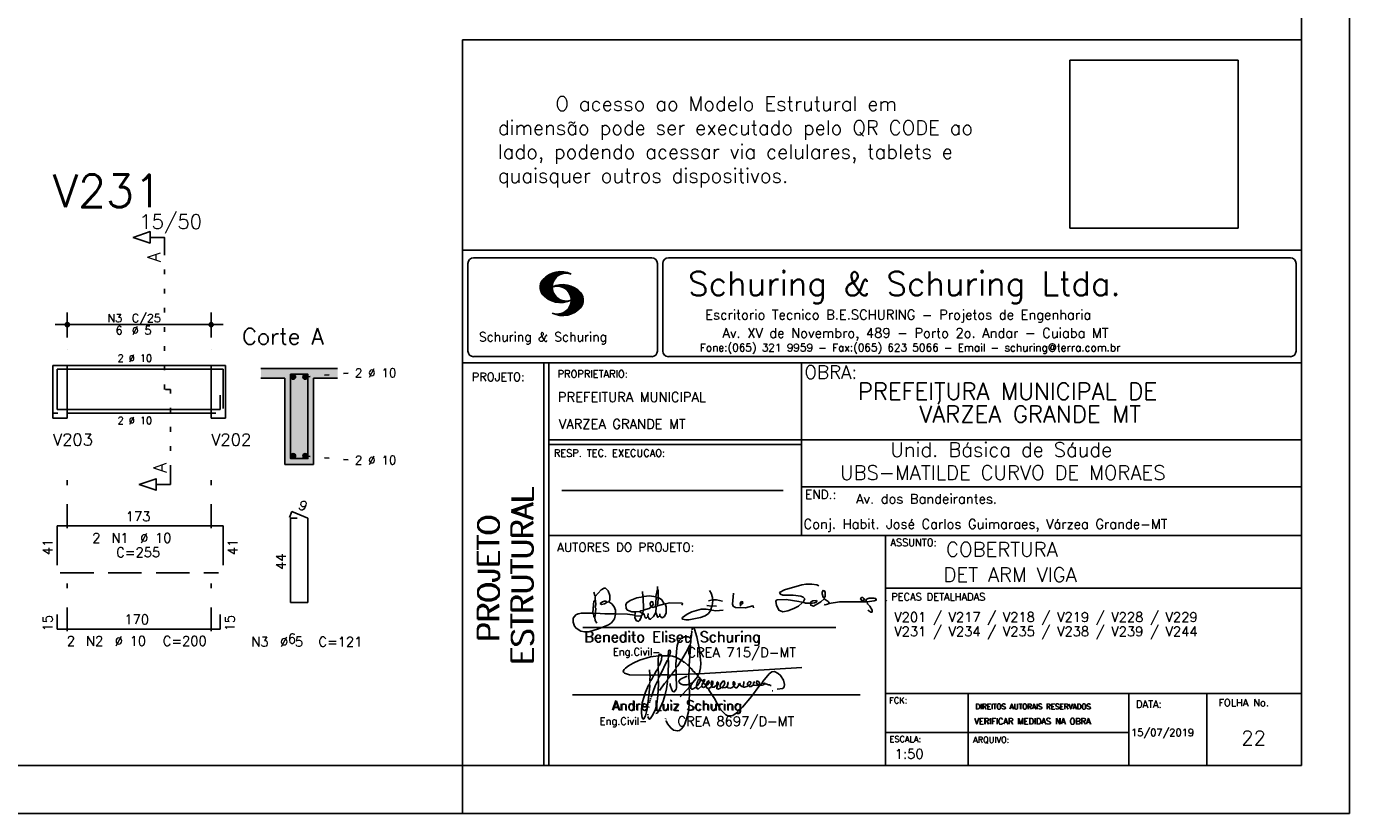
# Model space of a CAD drawing. Extents: x 0 to 84.1, y 0 to 59.4.
# Tile 4 of 8: x 56.5 to 84.1, y 0 to 16.4. Entities that reach past the tile are written whole.
import ezdxf

# ---------------------------------------------------------------- set-up
doc = ezdxf.new("R2010")
doc.units = 0
doc.header["$MEASUREMENT"] = 0
for name, pattern in [('ESTILO_TQS_0001', [1, 0.7, -0.3]), ('ESTILO_TQS_0002', [0.4, 0.1, -0.3]), ('ESTILO_TQS_0003', [1.5, 0.5, -0.4, 0.1, -0.5])]:
    doc.linetypes.add(name, pattern=pattern)
doc.layers.get('0').update_dxf_attribs({"linetype": 'CONTINUOUS'})
for name, color, linetype in [('1', 1, 'CONTINUOUS'), ('2', 2, 'CONTINUOUS'), ('4', 4, 'CONTINUOUS'), ('6', 6, 'CONTINUOUS'), ('7', 7, 'CONTINUOUS'), ('9', 9, 'CONTINUOUS')]:
    doc.layers.add(name, color=color, linetype=linetype)
doc.styles.get("Standard").update_dxf_attribs({"font": 'ROMANS.SHX'})
picture_1 = doc.add_image_def('image1.png', size_in_pixel=(300, 300))

# ---------------------------------------------------------------- blocks, each defined once
blk = doc.blocks.new('assinaturabenedito')
at = {"color": 162}
for points in [[(80.21, 160.29), (79.88, 160.45), (79.72, 161.68), (80.29, 161.77), (80.46, 162.01), (80.54, 163.49), (80.37, 163.74), (80.54, 164.8), (80.46, 166.12), (80.29, 166.36), (80.37, 167.51), (82.43, 169.81), (83.41, 170.39), (83.9, 170.39), (84.81, 169.48), (85.38, 167.84), (85.46, 166.36), (85.13, 165.71), (86.12, 164.97), (86.94, 163.98), (87.35, 162.83), (87.43, 161.68), (87.19, 161.52), (83.66, 161.52), (80.46, 161.77)], [(101.96, 170.06), (102.04, 170.96)], [(155.13, 165.22), (153.4, 165.22), (152.58, 165.54), (153.16, 166.78), (152.67, 167.35), (151.85, 167.68), (149.14, 168.01), (145.61, 168.01), (144.71, 168.34), (144.46, 168.91), (146.1, 169.9), (152.17, 171.62), (153.65, 171.87), (155.7, 171.87), (157.43, 171.62), (158.08, 171.29)], [(79.55, 161.85), (79.72, 164.8), (79.88, 165.87), (80.21, 166.28)], [(80.46, 167.68), (80.21, 167.84), (79.88, 169.07)], [(84.48, 165.54), (84.15, 165.87), (83.57, 165.87), (82.84, 165.71), (82.1, 165.05), (82.59, 164.8), (83.57, 164.97), (84.48, 165.54)], [(84.48, 165.54), (85.05, 165.63)], [(94.32, 162.18), (93.09, 162.18), (91.53, 162.83), (91.12, 163.41), (90.96, 164.8), (91.29, 165.38), (92.52, 166.2), (94.82, 167.1), (97.03, 167.43), (97.11, 162.92)], [(96.95, 167.51), (96.79, 169.24)], [(101.46, 167.43), (99.17, 167.76), (97.11, 167.51)], [(99.9, 163.9), (100.48, 164.8), (100.4, 165.63), (99.9, 165.79), (99.49, 165.22), (99.58, 164.23), (99.82, 164.15)], [(101.3, 164.07), (101.55, 167.1)], [(101.55, 163.82), (102.04, 164.31), (102.28, 166.78), (102.28, 167.1), (101.55, 167.19), (101.46, 167.51), (101.96, 170.06), (102.28, 169.81), (102.28, 167.27)], [(104.34, 164.97), (103.51, 166.36), (102.69, 166.94), (102.37, 166.94)], [(121.16, 166.36), (119.76, 166.04)], [(120.99, 164.31), (121.24, 166.12), (121.16, 167.19), (120.66, 168.66), (120.09, 169.57)], [(121.24, 166.2), (121.48, 166.36), (122.55, 166.36), (124.6, 165.87)], [(135.35, 163.57), (135.27, 164.23), (135.11, 164.31), (132.64, 163.57), (129.12, 163.74), (128.62, 163.9), (128.3, 164.15), (128.05, 164.89), (128.46, 168.66)], [(130.84, 164.8), (130.76, 165.22), (131.25, 165.79), (131.58, 165.71), (131.66, 165.3), (131.41, 164.97), (130.84, 164.8)], [(152.26, 165.38), (152.17, 165.54), (151.11, 165.79), (146.68, 166.53), (143.56, 166.36), (143.23, 166.2), (143.15, 165.79), (143.31, 164.56), (144.13, 162.83), (145.61, 162.26), (147.25, 162.51), (149.38, 163.33), (151.02, 164.23), (152.26, 165.38)], [(155.21, 165.05), (155.13, 165.3), (155.37, 165.71), (156.03, 166.04), (157.26, 166.2), (157.43, 165.87), (157.18, 165.54), (156.6, 165.3), (155.21, 165.05)], [(155.21, 165.05), (155.29, 164.48), (156.19, 164.23), (158.82, 165.63), (159.89, 166.69), (161.36, 165.79), (161.61, 165.3), (161.61, 165.13), (161.12, 164.89), (160.3, 164.64), (159.97, 164.72)], [(159.89, 166.69), (159.89, 167.1), (160.22, 167.51), (160.22, 168.91), (160.05, 169.48), (159.56, 169.65), (159.23, 168.99), (159.23, 168.42), (159.56, 167.27), (159.8, 167.19)], [(161.61, 165.13), (165.22, 165.63), (174, 165.63), (174.41, 165.71), (174.49, 166.28)], [(176.63, 162.1), (176.63, 162.75), (175.81, 164.15), (174.99, 164.97), (174.82, 165.63), (177.36, 166.04), (178.02, 166.28), (178.02, 166.53), (177.78, 166.86), (177.36, 166.94), (175.56, 166.94), (174.66, 166.61), (174.49, 166.36), (173.02, 166.2), (172.61, 166.69), (172.93, 167.19), (173.34, 167.19), (173.75, 166.86), (173.84, 166.45)], [(173.59, 165.63), (173.59, 166.12)], [(174.82, 165.63), (174.58, 165.71)], [(181.55, 165.95), (181.47, 166.12)], [(87.43, 161.36), (87.1, 159.8), (86.04, 158.4), (84.97, 157.66), (81.44, 156.27), (78.16, 155.28), (76.68, 155.28), (75.37, 155.53), (73.73, 156.51), (73.15, 157.25), (72.66, 158.56), (72.74, 159.96), (73.65, 161.11), (74.38, 161.52), (75.53, 161.77), (79.64, 161.77)], [(80.21, 160.29), (80.46, 161.6)], [(94.08, 161.03), (91.53, 161.36), (87.43, 161.52)], [(94.08, 161.03), (94.32, 162.18), (95.88, 162.34), (96.21, 162.59), (96.95, 162.67)], [(94.08, 161.03), (94.08, 160.86)], [(96.87, 161.77), (96.54, 161.77), (95.88, 162.26)], [(96.29, 160.7), (96.87, 161.52)], [(98.59, 160.54), (98.1, 159.96), (97.61, 160.37), (97.36, 161.44), (96.87, 161.6), (97.03, 162.75), (99.08, 163.33), (99.9, 163.9), (100.48, 163.74), (101.3, 164.07), (101.55, 163.9), (101.38, 162.01)], [(98.59, 160.54), (99.17, 159.71), (99.58, 159.63), (100.56, 160.62), (101.38, 161.93), (102.12, 160.29), (102.69, 160.78), (103.6, 160.12), (104.42, 160.54), (104.99, 161.85), (104.99, 163.9), (104.66, 164.97), (106.3, 165.3), (110.57, 165.22), (110.74, 164.97), (110.49, 164.56)], [(98.59, 160.54), (98.76, 161.6)], [(102.04, 164.31), (104.58, 164.97)], [(102.78, 160.78), (102.86, 161.52)], [(110.74, 160.29), (110.57, 159.96), (110.74, 159.63), (111.88, 159.39), (112.87, 159.39), (116.89, 160.21), (118.53, 160.86), (119.68, 161.6), (120.5, 162.83)], [(110.74, 160.29), (112.29, 161.44), (113.94, 162.18), (117.22, 163.08), (118.86, 163.16), (122.22, 162.59), (124.85, 162.83)], [(120.83, 164.15), (119.19, 164.39)], [(120.83, 164.15), (120.58, 163)], [(120.83, 164.15), (121.07, 164.31), (122.47, 164.23)], [(130.84, 164.8), (130.76, 164.48), (130.92, 164.23)], [(152.26, 165.38), (152.5, 165.54)], [(176.63, 162.1), (176.13, 162.1), (175.07, 162.75)], [(176.63, 162.1), (176.63, 162.1)], [(80.21, 160.29), (80.37, 159.22), (80.87, 158.32)], [(96.29, 160.7), (94.24, 160.86), (94.08, 160.21), (94.57, 159.14), (95.39, 158.89), (95.8, 159.22), (96.29, 160.29), (96.29, 160.7)]]:
    blk.add_lwpolyline(points, dxfattribs=at)
blk = doc.blocks.new('assinaturanadre')
at = {"color": 162}
for points in [[(-221.69, -2.31), (-221.03, 0.57), (-220.87, 2.86), (-221.52, 9.6), (-222.84, 15.92), (-223.98, 19.86), (-224.56, 20.6), (-224.89, 20.68), (-225.22, 20.19), (-225.22, 19.53)], [(-225.87, 15.1), (-225.95, 13.46), (-226.28, 11.98), (-226.61, 11.73), (-227.59, 9.51), (-230.47, 4.42), (-229.32, 3.44), (-229.07, 3.44), (-227.43, 1.88), (-226.69, 1.63), (-226.61, 0.81), (-226.86, -2.47), (-226.77, -7.81), (-226.53, -8.71), (-226.86, -9.37), (-226.61, -10.68), (-226.69, -17.25), (-227.1, -21.27), (-227.76, -23.82), (-228.83, -27.19), (-229.56, -28.58), (-230.71, -29.9), (-231.53, -30.47), (-232.52, -30.72), (-234.41, -30.31), (-235.88, -29.24), (-237.44, -27.27), (-238.1, -25.79)], [(-225.3, 18.87), (-225.71, 15.34), (-225.87, 15.1), (-226.28, 15.26), (-226.36, 15.59), (-227.18, 16), (-229.07, 16), (-230.71, 15.18), (-231.94, 13.7), (-232.6, 11.73), (-233.01, 8.69), (-233.17, 5.9), (-233.01, 5.41), (-233.26, 2.62), (-233.26, 1.06), (-233.09, 0.65), (-233.34, -0.09), (-233.17, -0.67), (-233.17, -2.55), (-233.67, -2.8), (-235.23, -2.8), (-235.14, -2.23), (-233.42, -0.17)], [(-225.3, 18.87), (-225.46, 18.87), (-225.54, 18.46)], [(-225.3, 18.87), (-225.22, 19.04)], [(-240.48, 6.64), (-245.98, 6.07), (-251.39, 4.42), (-254.59, 2.95), (-256.81, 1.55), (-258.37, 0.4), (-259.02, -0.26), (-259.43, -1.08), (-259.35, -1.49), (-258.86, -2.06), (-256.4, -2.8), (-246.55, -3.05), (-246.22, -2.8), (-246.39, -0.34)], [(-237.2, 6.72), (-236.95, 6.23), (-237.2, 4.67), (-237.61, 4.26), (-241.05, -2.97), (-241.95, -3.05), (-242.12, 0.81), (-241.95, 1.47), (-241.46, 1.88), (-240.4, 4.59), (-240.23, 6.56), (-237.36, 6.56), (-237.2, 6.72)], [(-240.48, 6.64), (-240.48, 6.97), (-241.05, 7.38), (-241.63, 7.22), (-241.79, 6.64)], [(-240.48, 6.64), (-240.31, 6.64)], [(-237.2, 6.72), (-237.03, 8.78), (-236.78, 9.27), (-236.46, 9.43), (-236.13, 9.27), (-235.96, 8.53), (-236.29, 7.05), (-236.62, 6.39), (-236.87, 6.31)], [(-226.28, 11.98), (-226.12, 11.9), (-226.12, 10.83), (-226.69, 1.71)], [(-242.2, 0.15), (-243.19, -1.16), (-244.01, -2.97), (-246.22, -2.97)], [(-241.87, 6.48), (-242.12, 4.51), (-242.04, 1.47)], [(-237.28, 4.51), (-237.03, 4.1), (-237.11, -2.72), (-237.36, -2.88), (-240.89, -2.88)], [(-236.54, 6.48), (-234.98, 6.31), (-233.26, 5.82)], [(-233.01, 5.41), (-232.68, 5.49), (-230.63, 4.34), (-232.35, 1.55), (-233.01, 0.89)], [(-230.47, 4.42), (-230.47, 4.42)], [(-226.61, 0.81), (-226.36, 0.81), (-225.22, -0.17), (-224.97, -0.67), (-223.74, -1.9), (-223.66, -2.39), (-226.77, -2.55)], [(-221.69, -2.31), (-170.73, 0.81)], [(-246.14, -3.05), (-246.22, -5.76), (-246.06, -6), (-246.39, -7.4), (-246.3, -8.47), (-246.88, -14.54), (-247.62, -19.96), (-248.44, -23.33), (-249.18, -24.72), (-249.5, -24.89), (-250.08, -24.31), (-250.41, -21.93), (-250.41, -19.88), (-250, -16.76), (-248.44, -11.5), (-246.88, -7.97), (-246.47, -7.65)], [(-241.87, -4.11), (-242.12, -5.76), (-241.95, -6), (-241.95, -7.73), (-242.2, -13.15), (-242.78, -17.42), (-243.43, -19.96), (-244.74, -22.83), (-246.14, -24.72), (-246.47, -24.89), (-246.8, -24.72), (-247.21, -23.66)], [(-244.33, -3.05), (-245.32, -5.02), (-245.98, -5.84)], [(-242.12, -5.67), (-242.45, -6), (-243.51, -8.3), (-245.65, -13.97)], [(-242.04, -2.88), (-243.92, -2.97)], [(-237.11, -2.97), (-237.28, -3.87), (-237.28, -4.53), (-237.11, -4.69), (-237.61, -5.76), (-237.44, -6.25), (-238.02, -9.78), (-238.59, -12.57), (-239.66, -15.94), (-241.79, -20.78), (-242.61, -21.85), (-243.27, -22.1)], [(-241.13, -2.97), (-241.54, -3.95), (-241.87, -4.11), (-241.95, -3.13)], [(-237.61, -5.76), (-239, -7.15), (-241.38, -10.6)], [(-235.31, -2.64), (-235.8, -2.97), (-237.11, -2.88)], [(-235.88, -2.97), (-236.13, -3.62), (-237.03, -4.61)], [(-233.09, -2.8), (-233.01, -9.29), (-233.17, -9.94), (-233.91, -11.18), (-234.32, -11.26), (-234.9, -11.01), (-235.39, -10.27), (-236.13, -8.06), (-236.21, -7.15)], [(-226.86, -2.55), (-233.17, -2.72)], [(-226.77, -7.56), (-227.84, -7.89), (-229.65, -7.89), (-230.71, -7.48), (-231.7, -6.66), (-231.78, -6), (-230.96, -5.1), (-228.25, -3.79), (-227.68, -3.79)], [(-222.43, -3.29), (-222.43, -3.7), (-224.97, -6.82), (-226.61, -7.4)], [(-221.69, -2.31), (-223.57, -2.39)], [(-221.36, -4.85), (-222.18, -5.35), (-222.34, -6.09), (-222.75, -6.66), (-223.08, -7.97), (-223.08, -8.88), (-222.67, -9.78), (-222.34, -9.86), (-222.01, -9.78), (-220.54, -8.47)], [(-221.19, -5.1), (-221.28, -6.09), (-221.6, -6.74), (-222.43, -8.06), (-222.92, -8.38)], [(-221.85, -2.39), (-222.43, -3.29), (-222.84, -2.88), (-222.84, -2.55)], [(-222.43, -3.7), (-221.44, -4.36), (-221.36, -4.94), (-220.78, -5.18), (-220.29, -5.92), (-219.96, -6), (-219.47, -5.35), (-219.14, -5.26), (-218.98, -5.51), (-219.39, -6.5), (-219.96, -6.99), (-220.21, -7.56), (-220.46, -8.47), (-220.05, -9.04), (-219.55, -9.12), (-218.4, -8.55), (-217.91, -9.37), (-217.34, -9.7), (-216.02, -9.12), (-215.7, -8.71), (-215.04, -9.04), (-214.3, -9.04), (-212.99, -7.81), (-212.91, -7.07), (-212.66, -6.58), (-212.41, -6.58), (-212.17, -6.91), (-212.33, -7.81), (-212.58, -8.14), (-212.99, -7.97)], [(-219.96, -6), (-219.8, -6.74)], [(-219.8, -6.91), (-218.57, -7.89), (-218.32, -7.73), (-217.58, -6.17), (-217.26, -5.84), (-216.93, -6), (-216.85, -6.82), (-217.58, -7.81), (-218.4, -8.22), (-218.49, -7.97)], [(-215.53, -8.3), (-215.86, -7.73), (-215.86, -6.82), (-215.45, -6), (-215.2, -6), (-214.96, -6.33), (-214.88, -7.23), (-215.53, -8.3)], [(-212.66, -8.14), (-212.99, -9.37), (-212.91, -9.78), (-212.25, -10.03), (-211.18, -9.53), (-210.94, -9.29), (-211.27, -8.63), (-211.27, -8.06), (-210.86, -7.23), (-210.03, -6.09), (-209.3, -6), (-209.05, -7.15), (-209.54, -8.14), (-210.36, -9.12), (-210.2, -9.37), (-208.72, -9.21), (-207.9, -8.63), (-207.41, -6.82), (-207.49, -6.41)], [(-212.66, -6.58), (-212.91, -6.33)], [(-204.54, -8.14), (-204.04, -7.81), (-203.96, -6.99), (-204.37, -6.41), (-204.78, -6.41), (-204.87, -7.73), (-204.54, -8.14)], [(-201.09, -6.5), (-201.09, -6.5)], [(-196.33, -7.48), (-197.23, -8.3), (-198.14, -8.71), (-199.2, -9.04), (-199.78, -8.96), (-199.94, -8.63), (-199.53, -7.07), (-199.53, -6.25)], [(-196.33, -7.48), (-196.09, -6.82), (-196.17, -6.41), (-196.99, -6.17), (-197.56, -6.82), (-197.73, -7.32), (-197.73, -7.81), (-197.48, -8.22)], [(-194.77, -7.23), (-194.28, -6.74), (-194.28, -6.41), (-194.77, -6.74), (-194.77, -7.23)], [(-192.06, -7.73), (-191.74, -7.07), (-191.98, -6.5), (-192.64, -6), (-193.13, -6), (-193.3, -7.07), (-192.64, -7.81)], [(-190.51, -6.82), (-190.18, -6.17), (-187.06, -2.39), (-185.58, -1.41), (-184.35, -1.24), (-182.46, -2.23), (-181.32, -3.21), (-179.92, -5.59), (-179.43, -7.65), (-179.59, -8.79), (-180.25, -9.62), (-183.04, -10.03)], [(-226.86, -9.29), (-231.21, -13.8)], [(-226.04, -8.47), (-226.45, -8.63)], [(-225.05, -6.91), (-226.04, -8.55), (-225.87, -8.79), (-225.95, -9.7), (-225.54, -10.03), (-224.97, -10.03), (-223.16, -8.96)], [(-219.8, -6.82), (-219.88, -7.07)], [(-218.4, -8.22), (-218.4, -8.47)], [(-190.51, -6.82), (-189.52, -7.32), (-189.77, -7.81), (-190.42, -8.06), (-191.57, -7.97), (-195.76, -13.72), (-200.19, -18.89), (-203.31, -21.93), (-205.03, -23), (-206.1, -23.33), (-207.49, -23.25), (-208.48, -22.67), (-210.94, -20.21), (-212.58, -17.66), (-213.81, -15.2), (-216.85, -10.6), (-217.17, -9.78)], [(-215.53, -8.3), (-215.53, -8.63)], [(-210.36, -9.12), (-210.86, -9.21)], [(-204.54, -8.14), (-204.54, -8.55), (-205.28, -9.12), (-206.26, -9.45), (-207.49, -9.29), (-207.9, -8.79)], [(-202.24, -7.15), (-202.08, -8.06), (-202.98, -9.29), (-203.47, -9.29), (-204.45, -8.63)], [(-201.42, -7.07), (-201.5, -7.48), (-201.25, -8.22), (-200.6, -8.71), (-200.02, -8.71)], [(-194.77, -7.89), (-195.84, -8.71), (-196.5, -8.79), (-197.15, -8.38)], [(-194.77, -7.23), (-194.77, -7.97), (-194.61, -8.06), (-193.13, -8.14), (-192.15, -7.81), (-191.74, -7.97)], [(-190.51, -6.82), (-191.33, -7.89)], [(-189.44, -7.23), (-189.11, -6.99), (-188.78, -7.32)], [(-189.44, -7.23), (-189.19, -7.56), (-188.7, -7.4), (-187.39, -7.81), (-186.73, -7.81), (-186.48, -8.14), (-186.07, -8.22)], [(-185.42, -10.77), (-185.17, -10.77)], [(-246.8, -18.57), (-246.88, -19.06)], [(-246.39, -16.43), (-246.39, -16.84)], [(-246.06, -15.36), (-246.22, -16.1)], [(-245.81, -14.54), (-245.89, -15.03)], [(-247.29, -22.34), (-247.29, -22.92)], [(-238.43, -24.64), (-238.43, -24.81)], [(-238.26, -25.22), (-238.18, -25.46)]]:
    blk.add_lwpolyline(points, dxfattribs=at)

msp = doc.modelspace()

# ---------------------------------------------------------------- linework, layer by layer
at = {"layer": '1', "linetype": 'ESTILO_TQS_0002'}
for p, q in [((59.385, 8.85), (59.385, 11.72)), ((57.06, 9.35), (57.36, 9.35)), ((57.36, 9.35), (57.36, 8.35)), ((60.36, 9.35), (60.36, 8.35)), ((60.36, 9.35), (60.66, 9.35)), ((62.322, 9.109), (63.267, 9.194)), ((59.51, 8.85), (59.385, 8.85)), ((59.51, 7.165), (59.51, 8.85)), ((57.06, 8.35), (57.36, 8.35)), ((60.36, 8.35), (60.66, 8.35)), ((62.322, 7.459), (63.267, 7.374))]:
    msp.add_line(p, q, dxfattribs=at)
at = {"layer": '1', "linetype": 'ESTILO_TQS_0001'}
msp.add_line((57.21, 5.025), (60.51, 5.025), dxfattribs=at)
at = {"layer": '1', "linetype": 'Continuous'}
for centre in [(62.072, 9.109), (62.322, 9.109), (62.072, 7.459), (62.322, 7.459)]:
    msp.add_circle(centre, 0.05, dxfattribs=at)
at = {"layer": '2', "linetype": 'Continuous'}
for p, q in [((84.1, 0), (84.1, 59.4)), ((65.6, 1), (65.6, 16.143)), ((83.1, 16.143), (65.6, 16.143)), ((65.6, 11.755), (83.1, 11.755)), ((65.832, 11.594), (69.549, 11.594)), ((69.895, 11.594), (82.868, 11.594)), ((65.716, 11.477), (65.716, 9.648)), ((69.665, 11.477), (69.665, 9.648)), ((69.779, 11.477), (69.779, 9.648)), ((82.984, 11.477), (82.984, 9.648)), ((67.222, 10.958), (67.564, 11.3)), ((67.222, 10.972), (67.546, 11.296)), ((67.222, 10.986), (67.528, 11.292)), ((67.222, 11), (67.508, 11.286)), ((67.224, 10.946), (67.581, 11.303)), ((67.224, 11.017), (67.488, 11.281)), ((67.227, 10.934), (67.596, 11.304)), ((67.227, 11.033), (67.465, 11.272)), ((67.229, 10.922), (67.612, 11.306)), ((67.232, 10.911), (67.627, 11.306)), ((67.232, 11.053), (67.439, 11.26)), ((67.236, 10.901), (67.642, 11.307)), ((67.239, 11.074), (67.411, 11.245)), ((67.24, 10.891), (67.656, 11.307)), ((67.244, 10.88), (67.669, 11.306)), ((67.249, 10.871), (67.521, 11.143)), ((67.253, 11.102), (67.374, 11.223)), ((67.254, 10.862), (67.502, 11.111)), ((67.259, 10.853), (67.492, 11.086)), ((67.264, 10.844), (67.484, 11.064)), ((67.271, 10.837), (67.48, 11.046)), ((67.609, 11.231), (67.683, 11.306)), ((67.638, 11.247), (67.696, 11.304)), ((67.663, 11.257), (67.708, 11.303)), ((67.682, 11.262), (67.721, 11.301)), ((67.702, 11.269), (67.733, 11.299)), ((67.718, 11.27), (67.745, 11.297)), ((67.734, 11.272), (67.757, 11.295)), ((67.75, 11.274), (67.769, 11.292)), ((67.277, 10.829), (67.476, 11.028)), ((67.284, 10.822), (67.474, 11.012)), ((67.291, 10.814), (67.473, 10.997)), ((67.297, 10.807), (67.47, 10.981)), ((67.305, 10.8), (67.473, 10.969)), ((67.312, 10.793), (67.474, 10.955)), ((67.319, 10.786), (67.475, 10.942)), ((67.327, 10.78), (67.478, 10.931)), ((67.334, 10.773), (67.48, 10.919)), ((67.342, 10.767), (67.483, 10.907)), ((67.35, 10.761), (67.486, 10.896)), ((67.358, 10.755), (67.49, 10.886)), ((67.367, 10.749), (67.493, 10.876)), ((67.375, 10.743), (67.497, 10.865)), ((67.383, 10.737), (67.502, 10.856)), ((67.392, 10.732), (67.507, 10.847)), ((67.401, 10.727), (67.512, 10.838)), ((67.41, 10.721), (67.517, 10.829)), ((67.419, 10.717), (67.523, 10.82)), ((67.429, 10.712), (67.529, 10.812)), ((67.438, 10.707), (67.535, 10.804)), ((67.448, 10.703), (67.541, 10.796)), ((67.458, 10.699), (67.548, 10.789)), ((67.468, 10.695), (67.555, 10.781)), ((67.478, 10.69), (67.562, 10.774)), ((67.488, 10.687), (67.569, 10.767)), ((67.499, 10.683), (67.576, 10.761)), ((67.531, 10.999), (67.546, 11.013)), ((67.549, 11.002), (67.565, 11.018)), ((67.563, 11.002), (67.585, 11.024)), ((67.578, 11.002), (67.602, 11.027)), ((67.592, 11.003), (67.619, 11.03)), ((67.605, 11.001), (67.635, 11.032)), ((67.617, 11), (67.652, 11.034)), ((67.63, 10.998), (67.666, 11.034)), ((67.641, 10.995), (67.681, 11.035)), ((67.652, 10.992), (67.696, 11.035)), ((67.664, 10.99), (67.709, 11.035)), ((67.671, 10.389), (68.096, 10.814)), ((67.675, 10.986), (67.723, 11.035)), ((67.684, 10.982), (67.736, 11.034)), ((67.685, 10.389), (68.101, 10.805)), ((67.694, 10.978), (67.748, 11.032)), ((67.699, 10.389), (68.105, 10.795)), ((67.705, 10.974), (67.762, 11.031)), ((67.714, 10.969), (67.774, 11.029)), ((67.714, 10.389), (68.108, 10.783)), ((67.722, 10.963), (67.785, 11.026)), ((67.729, 10.39), (68.111, 10.772)), ((67.732, 10.959), (67.798, 11.024)), ((67.74, 10.953), (67.809, 11.021)), ((67.744, 10.391), (68.114, 10.761)), ((67.749, 10.948), (67.82, 11.018)), ((67.756, 10.941), (67.831, 11.015)), ((67.765, 10.935), (67.842, 11.012)), ((67.772, 10.928), (67.852, 11.008)), ((67.78, 10.922), (67.863, 11.005)), ((67.786, 10.914), (67.873, 11.001)), ((67.794, 10.908), (67.883, 10.997)), ((67.8, 10.899), (67.893, 10.992)), ((67.807, 10.892), (67.902, 10.988)), ((67.812, 10.883), (67.912, 10.984)), ((67.818, 10.875), (67.922, 10.979)), ((67.822, 10.554), (68.091, 10.823)), ((67.824, 10.867), (67.93, 10.973)), ((67.829, 10.858), (67.94, 10.969)), ((67.834, 10.848), (67.949, 10.963)), ((67.838, 10.839), (67.957, 10.958)), ((67.841, 10.587), (68.087, 10.833)), ((67.843, 10.83), (67.966, 10.952)), ((67.848, 10.818), (67.976, 10.945)), ((67.849, 10.609), (68.082, 10.842)), ((67.852, 10.807), (67.985, 10.939)), ((67.856, 10.795), (67.994, 10.932)), ((67.857, 10.631), (68.075, 10.849)), ((67.86, 10.781), (68.003, 10.924)), ((67.861, 10.649), (68.07, 10.859)), ((67.863, 10.769), (68.012, 10.918)), ((67.865, 10.754), (68.021, 10.909)), ((67.865, 10.668), (68.064, 10.866)), ((67.866, 10.74), (68.029, 10.903)), ((67.866, 10.683), (68.058, 10.874)), ((67.867, 10.698), (68.05, 10.881)), ((67.868, 10.726), (68.037, 10.895)), ((67.868, 10.712), (68.044, 10.888)), ((67.51, 10.68), (67.584, 10.755)), ((67.521, 10.677), (67.592, 10.748)), ((67.532, 10.674), (67.6, 10.742)), ((67.544, 10.671), (67.609, 10.737)), ((67.555, 10.669), (67.618, 10.732)), ((67.567, 10.667), (67.627, 10.727)), ((67.58, 10.665), (67.636, 10.722)), ((67.592, 10.663), (67.646, 10.718)), ((67.605, 10.662), (67.656, 10.713)), ((67.618, 10.661), (67.666, 10.709)), ((67.632, 10.66), (67.677, 10.706)), ((67.645, 10.66), (67.688, 10.703)), ((67.66, 10.66), (67.699, 10.7)), ((67.674, 10.661), (67.711, 10.697)), ((67.691, 10.662), (67.724, 10.695)), ((67.708, 10.664), (67.738, 10.693)), ((67.725, 10.666), (67.751, 10.691)), ((67.742, 10.669), (67.766, 10.693)), ((67.76, 10.673), (67.78, 10.693)), ((67.761, 10.394), (68.116, 10.749)), ((67.777, 10.396), (68.117, 10.736)), ((67.78, 10.678), (67.794, 10.692)), ((67.794, 10.692), (67.797, 10.694)), ((67.795, 10.4), (68.119, 10.724)), ((67.798, 10.683), (67.811, 10.696)), ((67.813, 10.404), (68.119, 10.709)), ((67.817, 10.69), (67.825, 10.698)), ((67.833, 10.696), (67.84, 10.702)), ((67.833, 10.409), (68.118, 10.695)), ((67.853, 10.416), (68.118, 10.68)), ((67.876, 10.425), (68.113, 10.662)), ((67.901, 10.435), (68.11, 10.644)), ((67.93, 10.45), (68.102, 10.622)), ((67.966, 10.472), (68.089, 10.595)), ((68.045, 10.537), (68.058, 10.549)), ((57.36, 9.93), (57.36, 10.45)), ((60.36, 9.93), (60.36, 10.45)), ((67.55, 10.41), (67.563, 10.422)), ((67.561, 10.407), (67.576, 10.421)), ((67.573, 10.404), (67.59, 10.421)), ((67.584, 10.401), (67.606, 10.423)), ((67.596, 10.398), (67.622, 10.425)), ((67.608, 10.396), (67.64, 10.428)), ((67.62, 10.394), (67.659, 10.433)), ((67.632, 10.392), (67.68, 10.44)), ((67.645, 10.391), (67.704, 10.45)), ((67.658, 10.39), (67.737, 10.469)), ((57.11, 10.2), (60.61, 10.2)), ((57.36, 9.68), (57.36, 9.68)), ((60.36, 9.68), (60.36, 9.68)), ((65.6, 9.4), (83.1, 9.4)), ((65.832, 9.532), (69.549, 9.532)), ((67.3, 5.8), (67.3, 9.4)), ((67.4, 5.8), (67.4, 9.4)), ((69.895, 9.532), (82.868, 9.532)), ((72.669, 6.816), (72.669, 9.4)), ((83.1, 9.4), (83.1, 1)), ((57.06, 9.35), (57.06, 8.35)), ((57.06, 9.35), (57.06, 8.25)), ((57.06, 9.35), (57.06, 8.35)), ((57.06, 9.35), (57.36, 9.35)), ((57.36, 9.35), (60.36, 9.35)), ((57.36, 9.35), (57.36, 8.25)), ((60.36, 9.35), (60.36, 8.35)), ((60.36, 9.35), (60.36, 8.25)), ((60.36, 9.35), (60.66, 9.35)), ((60.66, 9.35), (60.66, 8.35)), ((60.66, 9.35), (60.66, 8.25)), ((62.997, 9.284), (61.397, 9.284)), ((61.397, 9.084), (61.897, 9.084)), ((61.897, 9.084), (61.897, 7.284)), ((62.497, 7.284), (62.497, 9.084)), ((62.497, 9.084), (62.997, 9.084)), ((57.36, 8.35), (60.36, 8.35)), ((57.06, 8.25), (57.36, 8.25)), ((60.36, 8.25), (60.66, 8.25)), ((72.669, 7.8), (67.4, 7.8)), ((72.669, 7.8), (83.1, 7.8)), ((72.669, 7.7), (67.4, 7.7)), ((61.897, 7.284), (62.497, 7.284)), ((67.67, 6.739), (72.289, 6.739)), ((72.669, 6.816), (83.1, 6.816)), ((72.669, 6.816), (72.669, 5.8)), ((67.3, 1), (67.3, 5.8)), ((67.4, 1), (67.4, 5.8)), ((67.4, 5.8), (83.1, 5.8)), ((74.421, 4.8), (74.421, 5.8)), ((74.421, 1), (74.421, 4.8)), ((74.421, 4.702), (83.1, 4.702)), ((68.111, 3.88), (73.39, 3.88)), ((74.421, 2.506), (83.1, 2.506)), ((76.147, 1), (76.147, 2.506)), ((79.496, 1), (79.496, 2.506)), ((81.121, 1), (81.121, 2.506)), ((67.898, 2.48), (73.894, 2.48)), ((74.421, 1.692), (79.496, 1.692)), ((65.6, 0), (65.6, 1)), ((83.1, 1), (65.6, 1)), ((0, 0), (84.1, 0))]:
    msp.add_line(p, q, dxfattribs=at)
at = {"layer": '2', "linetype": 'ESTILO_TQS_0003'}
for p, q in [((57.36, 5.952), (57.36, 7.15)), ((60.36, 5.952), (60.36, 7.15)), ((57.36, 3.802), (57.36, 5.148)), ((60.36, 3.802), (60.36, 5.148))]:
    msp.add_line(p, q, dxfattribs=at)
at = {"layer": '2', "linetype": 'Continuous'}
for points in [[(83.1, 1), (2.5, 1), (2.5, 58.4), (83.1, 58.4), (83.1, 1)], [(59.385, 11.72), (59.385, 12.02), (59.085, 12.02), (59.085, 11.9), (58.735, 12.02), (59.085, 12.14), (59.085, 12.02)], [(59.51, 7.165), (59.51, 6.865), (59.21, 6.865), (59.21, 6.745), (58.86, 6.865), (59.21, 6.985), (59.21, 6.865)]]:
    msp.add_lwpolyline(points, dxfattribs=at)
for centre, radius in [((57.36, 10.2), 0.0416), ((57.36, 10.2), 0.0208), ((60.36, 10.2), 0.0416), ((60.36, 10.2), 0.0208)]:
    msp.add_circle(centre, radius, dxfattribs=at)
for centre, radius, start, end in [((65.832, 11.477), 0.117, 90, 180), ((69.549, 11.477), 0.117, 0, 90), ((69.895, 11.477), 0.117, 90, 180), ((82.868, 11.477), 0.117, 0, 90), ((67.465, 10.982), 0.244, 140.2294, 231.8951), ((67.648, 10.815), 0.492, 63.3933, 138.9091), ((67.763, 10.983), 0.291, 68.8515, 291.1485), ((67.648, 11.151), 0.492, 218.2298, 296.6067), ((67.692, 10.544), 0.492, 41.0909, 116.6067), ((67.577, 10.712), 0.291, 248.8515, 111.1485), ((67.875, 10.711), 0.244, 308.1049, 39.7706), ((67.692, 10.88), 0.492, 243.3933, 321.7702), ((65.832, 9.648), 0.117, 180, 270), ((69.549, 9.648), 0.117, 270, 0), ((69.895, 9.648), 0.117, 180, 270), ((82.868, 9.648), 0.117, 270, 0)]:
    msp.add_arc(centre, radius, start, end, dxfattribs=at)
at = {"layer": '4', "linetype": 'Continuous'}
for p, q in [((57.15, 8.45), (57.15, 9.27)), ((57.15, 9.27), (60.61, 9.27)), ((60.61, 9.27), (60.61, 8.45)), ((57.15, 8.73), (57.15, 8.43)), ((60.55, 8.43), (60.55, 8.73)), ((57.15, 8.43), (60.55, 8.43))]:
    msp.add_line(p, q, dxfattribs=at)
msp.add_lwpolyline([(62.017, 9.164), (62.017, 7.404), (62.377, 7.404), (62.377, 9.164), (62.017, 9.164)], dxfattribs=at)
at = {"layer": '6', "linetype": 'Continuous'}
for p, q in [((62.045, 6.304), (61.991, 6.175)), ((62.157, 6.164), (62.017, 6.164)), ((62.017, 6.164), (62.017, 4.404)), ((62.377, 6.164), (62.045, 6.304)), ((62.377, 4.404), (62.377, 6.164)), ((57.15, 5.18), (57.15, 6)), ((57.15, 6), (60.61, 6)), ((60.61, 6), (60.61, 5.18)), ((57.15, 4.15), (57.15, 3.85)), ((60.55, 3.85), (60.55, 4.15)), ((62.017, 4.404), (62.377, 4.404)), ((57.15, 3.85), (60.55, 3.85))]:
    msp.add_line(p, q, dxfattribs=at)
at = {"layer": '9', "linetype": 'Continuous'}
for points in [[(61.397, 9.284), (61.397, 9.084), (61.897, 9.084)], [(61.397, 9.284), (61.897, 9.084), (62.997, 9.284)], [(61.897, 9.084), (62.497, 9.084), (62.997, 9.284)], [(62.122, 9.109), (62.047, 9.152), (62.025, 9.126)], [(62.122, 9.109), (62.025, 9.126), (62.025, 9.091)], [(62.122, 9.109), (62.025, 9.091), (62.047, 9.065)], [(62.122, 9.109), (62.08, 9.158), (62.047, 9.152)], [(62.122, 9.109), (62.047, 9.065), (62.08, 9.059)], [(62.122, 9.109), (62.11, 9.141), (62.08, 9.158)], [(62.122, 9.109), (62.08, 9.059), (62.11, 9.076)], [(62.122, 9.109), (62.11, 9.076), (62.122, 9.109)], [(62.372, 9.109), (62.297, 9.152), (62.275, 9.126)], [(62.372, 9.109), (62.275, 9.126), (62.275, 9.091)], [(62.372, 9.109), (62.275, 9.091), (62.297, 9.065)], [(62.372, 9.109), (62.33, 9.158), (62.297, 9.152)], [(62.372, 9.109), (62.297, 9.065), (62.33, 9.059)], [(62.372, 9.109), (62.36, 9.141), (62.33, 9.158)], [(62.372, 9.109), (62.33, 9.059), (62.36, 9.076)], [(62.372, 9.109), (62.36, 9.076), (62.372, 9.109)], [(62.497, 9.084), (62.997, 9.084), (62.997, 9.284)], [(61.897, 7.284), (62.497, 7.284), (61.897, 9.084)], [(62.497, 7.284), (62.497, 9.084), (61.897, 9.084)], [(62.122, 7.459), (62.047, 7.502), (62.025, 7.476)], [(62.122, 7.459), (62.025, 7.476), (62.025, 7.441)], [(62.122, 7.459), (62.025, 7.441), (62.047, 7.415)], [(62.122, 7.459), (62.08, 7.508), (62.047, 7.502)], [(62.122, 7.459), (62.047, 7.415), (62.08, 7.409)], [(62.122, 7.459), (62.11, 7.491), (62.08, 7.508)], [(62.122, 7.459), (62.08, 7.409), (62.11, 7.426)], [(62.122, 7.459), (62.11, 7.426), (62.122, 7.459)], [(62.372, 7.459), (62.297, 7.502), (62.275, 7.476)], [(62.372, 7.459), (62.275, 7.476), (62.275, 7.441)], [(62.372, 7.459), (62.275, 7.441), (62.297, 7.415)], [(62.372, 7.459), (62.33, 7.508), (62.297, 7.502)], [(62.372, 7.459), (62.297, 7.415), (62.33, 7.409)], [(62.372, 7.459), (62.36, 7.491), (62.33, 7.508)], [(62.372, 7.459), (62.33, 7.409), (62.36, 7.426)], [(62.372, 7.459), (62.36, 7.426), (62.372, 7.459)]]:
    msp.add_solid(points, dxfattribs=at)

# ---------------------------------------------------------------- block references
at = {"xscale": 0.06, "yscale": 0.06, "zscale": 0.06}
msp.add_blockref('assinaturabenedito', (63.548, -5.524), dxfattribs=at)
at = {"linetype": 'Continuous', "xscale": 0.042, "yscale": 0.042, "zscale": 0.042}
msp.add_blockref('assinaturanadre', (79.85, 3.015), dxfattribs=at)

# ---------------------------------------------------------------- texts
at = {"linetype": 'Continuous', "insert": (66.338, 14.958), "char_height": 0.3, "attachment_point": 1}
msp.add_mtext_dynamic_manual_height_columns('^IO acesso ao Modelo Estrutural em dimensão pode ser executado pelo QR CODE ao lado, podendo acessar via celulares, tablets e quaisquer outros dispositivos.', width=10.84065, gutter_width=1.5, heights=[3.742], dxfattribs=at)
at = {"layer": '1', "linetype": 'Continuous'}
for s, height, p in [('PREFEITURA MUNICIPAL DE', 0.35, (73.847, 8.634)), (' VÁRZEA GRANDE MT', 0.35, (74.889, 8.159)), ('Unid. Básica de Sáude', 0.3, (74.522, 7.442)), ('UBS-MATILDE CURVO DE MORAES', 0.3, (73.474, 6.964)), ('Av. dos Bandeirantes.', 0.2, (73.809, 6.466)), ('Conj. Habit. José Carlos Guimaraes, Várzea Grande-MT', 0.2, (72.714, 5.941)), ('COBERTURA', 0.3, (75.686, 5.361)), ('DET ARM VIGA', 0.3, (75.632, 4.834)), ('V201 / V217 / V218 / V219 / V228 / V229', 0.2, (74.606, 3.999)), ('V231 / V234 / V235 / V238 / V239 / V244', 0.2, (74.606, 3.699))]:
    msp.add_text(s, height=height, dxfattribs=at).set_placement(p)
at = {"layer": '1', "linetype": 'Continuous', "insert": (81.842, 1.729), "char_height": 0.3, "attachment_point": 1}
msp.add_mtext_dynamic_manual_height_columns('22', width=0.86139, gutter_width=1, heights=[0], dxfattribs=at)
at = {"layer": '2', "linetype": 'Continuous'}
for s, height, p in [('15/50', 0.3, (58.86, 12.2)), ('Schuring & Schuring Ltda.', 0.5, (70.307, 10.807)), ('Escritorio Tecnico B.E.SCHURING - Projetos de Engenharia', 0.2, (70.665, 10.308)), ('N3', 0.17, (58.197, 10.251)), ('C/25', 0.17, (58.707, 10.251)), ('6', 0.17, (58.367, 9.996)), ('%%c 5', 0.17, (58.707, 9.996)), ('Corte A', 0.34, (61.007, 9.784)), ('Schuring & Schuring', 0.19, (65.944, 9.851)), ('Av. XV de Novembro, 489 - Porto 2o. Andar - Cuiaba MT', 0.2, (71.023, 9.926)), ('Fone:(065) 321 9959 - Fax:(065) 623 5066 - Email - schuring@terra.com.br', 0.16, (70.553, 9.642)), ('2 %%c 10', 0.15, (58.41, 9.425)), ('2 %%c 10', 0.18, (63.357, 9.104)), ('PROJETO:', 0.175, (65.793, 9.022)), ('PROPRIETARIO:', 0.15, (67.585, 9.097)), ('OBRA:', 0.2788, (72.732, 9.07)), ('PREFEITURA MUNICIPAL', 0.2, (67.591, 8.589)), ('2 %%c 10', 0.15, (58.41, 8.125)), ('VARZEA GRANDE MT', 0.2, (67.612, 8.027)), ('V203', 0.25, (57.06, 7.675)), ('V202', 0.25, (60.36, 7.675)), ('2 %%c 10', 0.18, (63.357, 7.284)), ('RESP. TEC. EXECUCAO:', 0.15, (67.506, 7.445)), ('END.:', 0.1858, (72.744, 6.565)), ('173', 0.2, (58.58, 6.1)), ('2', 0.2, (57.88, 5.65)), ('N1', 0.2, (58.28, 5.65)), ('%%c 10', 0.2, (58.88, 5.65)), ('C=255', 0.2, (58.38, 5.35)), ('AUTORES DO PROJETO:', 0.18584, (67.572, 5.464)), ('ASSUNTO:', 0.15, (74.525, 5.581)), ('PECAS DETALHADAS', 0.15, (74.543, 4.447)), ('170', 0.2, (58.55, 3.95)), ('2', 0.2, (57.35, 3.5)), ('N2', 0.2, (57.75, 3.5)), ('%%c 10', 0.2, (58.35, 3.5)), ('C=200', 0.2, (59.35, 3.5)), ('N3', 0.2, (61.197, 3.484)), ('%%c 5', 0.2, (61.797, 3.484)), ('6', 0.2, (61.96, 3.55)), ('C=121', 0.2, (62.597, 3.484)), ('Benedito Eliseu Schuring', 0.22, (68.138, 3.577)), ('Benedito Eliseu Schuring', 0.22, (68.15, 3.577)), ('Eng.Civil-', 0.15, (68.737, 3.299)), ('CREA 715/D-MT', 0.2, (70.291, 3.263)), ('Andre Luiz Schuring', 0.2, (68.717, 2.158)), ('Andre Luiz Schuring', 0.2, (68.734, 2.149)), ('FCK:', 0.125, (74.501, 2.299)), ('DIREITOS AUTORAIS RESERVADOS', 0.11, (76.295, 2.176)), ('DIREITOS AUTORAIS RESERVADOS', 0.11, (76.304, 2.176)), ('DATA:', 0.15, (79.648, 2.207)), ('FOLHA No.', 0.15, (81.366, 2.238)), ('Eng.Civil-', 0.15, (68.463, 1.853)), ('CREA 8697/D-MT', 0.2, (70.083, 1.825)), ('VERIFICAR MEDIDAS NA OBRA', 0.125, (76.271, 1.862)), ('VERIFICAR MEDIDAS NA OBRA', 0.125, (76.28, 1.862)), ('15/07/2019', 0.15, (79.544, 1.616)), ('ESCALA:', 0.125, (74.507, 1.491)), ('ARQUIVO:', 0.125, (76.249, 1.476)), ('1:50', 0.2, (74.617, 1.144))]:
    msp.add_text(s, height=height, dxfattribs=at).set_placement(p)
for s, height, rotation, p in [('A', 0.272, 90, (59.303, 11.502)), ('A', 0.272, 90, (59.428, 7.111)), ('ESTRUTURAL', 0.45, 90, (67.074, 3.125)), ('ESTRUTURAL', 0.45, 90, (67.074, 3.095)), ('9', 0.2, 337.1146, (62.158, 6.365)), ('PROJETO', 0.45, 90, (66.369, 3.606)), ('PROJETO', 0.45, 90, (66.369, 3.575)), ('41', 0.2, 90, (57.05, 5.39)), ('41', 0.2, 90, (60.91, 5.39)), ('44', 0.2, 90, (61.917, 5.084)), ('15', 0.2, 90, (57.05, 3.8)), ('15', 0.2, 90, (60.85, 3.8))]:
    msp.add_text(s, height=height, rotation=rotation, dxfattribs=at).set_placement(p)
at = {"layer": '7', "linetype": 'Continuous'}
msp.add_text('V231', height=0.68, dxfattribs=at).set_placement((57.06, 12.65))

# ---------------------------------------------------------------- pictures from other files: only their frames are drawn
at = {"linetype": 'Continuous'}
image = msp.add_image(picture_1, insert=(78.268, 12.21), size_in_units=(3.507, 3.507), dxfattribs=at)
image.dxf.flags = 15

doc.saveas('drawing.dxf')
